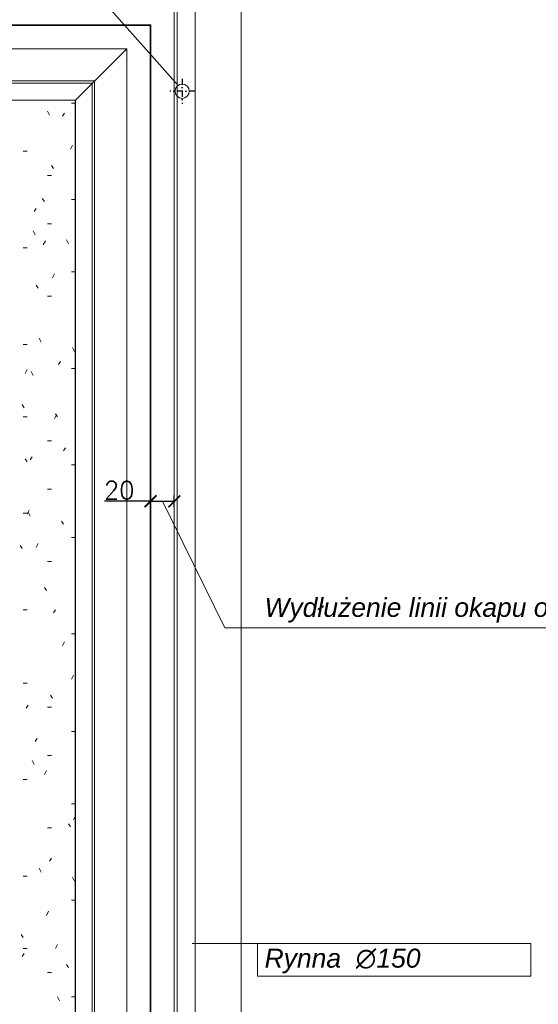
# Model space of a CAD drawing. Header units: millimetres. Extents: x -587 to 358276, y -26688 to 221215.
# Tile 65 of 256: x 11772 to 12209, y 6903 to 7733. Entities that reach past the tile are written whole.
import ezdxf
from ezdxf.lldxf.tags import DXFTag

# ---------------------------------------------------------------- set-up
doc = ezdxf.new("R2010")
doc.units = ezdxf.units.MM
doc.header["$MEASUREMENT"] = 0
doc.linetypes.add('AUSGEZOGEN', pattern=[0])
doc.linetypes.add('STRICHPUNKTX2', pattern=[2, 1, -0.5, 0, -0.5])
doc.layers.add('_B___I__', color=7, linetype='AUSGEZOGEN')
for name, color, linetype, lineweight in [('A_l.przerywana', 250, 'ICAD_ISO03W100', 9), ('A_l.widokowa', 250, 'Continuous', 18), ('l. przerywana', 3, 'ICAD_ISO03W100', 9), ('l.przerywana', 104, 'ICAD_ISO03W100', 5), ('linia opisowa', 175, 'Continuous', 9), ('Nowe_820-G Rysunki Obrazki_Nr_pióra__19', 255, 'Continuous', 0), ('wymiarowanie', 176, 'Continuous', 9)]:
    doc.layers.add(name, color=color, linetype=linetype, lineweight=lineweight)
doc.styles.add('styl2', font='simplex.shx')
tags = doc.linetypes.add('ICAD_ISO03W100', pattern=[30, 12, -18]).pattern_tags.tags
tags[6:7] = [DXFTag(74, 4), DXFTag(75, 0), DXFTag(340, '0'), DXFTag(46, 1.0), DXFTag(50, 0.0), DXFTag(44, 0.0), DXFTag(45, 0.0)]
tags[4:5] = [DXFTag(74, 4), DXFTag(75, 0), DXFTag(340, '0'), DXFTag(46, 1.0), DXFTag(50, 0.0), DXFTag(44, 0.0), DXFTag(45, 0.0)]
doc.dimstyles.new('Kopia I_1.100', dxfattribs={"dimtxt": 15, "dimasz": 10, "dimexe": 5, "dimexo": 1, "dimgap": 1.5, "dimtad": 1, "dimdec": 1, "dimrnd": 0.5, "dimtxsty": 'styl2', "dimblk": 'ARCHTICK', "dimcen": 5, "dimadec": 0, "dimazin": 0, "dimtfac": 1, "dimtdec": 1, "dimtmove": 0, "dimatfit": 3, "dimldrblk": 'ARCHTICK', "dimfxl": 10, "dimfxlon": 1, "dimarcsym": 0})

# ---------------------------------------------------------------- blocks, each defined once
blk = doc.blocks.new('_ArchTick')
at = {"color": 0, "linetype": 'ByBlock', "const_width": 0.15}
blk.add_lwpolyline([(-0.5, -0.5), (0.5, 0.5)], dxfattribs=at)
blk = doc.blocks.new('*D1884')
at = {"layer": 'Defpoints', "color": 0}
for p in [(11902.33, 7327.06), (11882.33, 7299.55), (11902.33, 7301.49)]:
    blk.add_point(p, dxfattribs=at)
at = {"layer": 'wymiarowanie', "color": 0, "lineweight": -2}
for p, q in [((11882.33, 7322.06), (11882.33, 7332.06)), ((11902.33, 7322.06), (11902.33, 7332.06)), ((11882.33, 7327.06), (11843.49, 7327.06)), ((11882.33, 7327.06), (11902.33, 7327.06))]:
    blk.add_line(p, q, dxfattribs=at)
at = {"layer": 'wymiarowanie', "color": 0, "lineweight": -2, "xscale": 10, "yscale": 10, "zscale": 10, "rotation": 180}
blk.add_blockref('_ArchTick', (11882.33, 7327.06), dxfattribs=at)
at = {"layer": 'wymiarowanie', "color": 0, "lineweight": -2, "xscale": 10, "yscale": 10, "zscale": 10}
blk.add_blockref('_ArchTick', (11902.33, 7327.06), dxfattribs=at)
at = {"layer": 'wymiarowanie', "color": 0, "insert": (11855.92, 7336.44), "char_height": 15, "attachment_point": 5, "style": 'styl2'}
blk.add_mtext('20', dxfattribs=at)

msp = doc.modelspace()

# ---------------------------------------------------------------- linework, layer by layer
at = {"layer": '_B___I__', "linetype": 'STRICHPUNKTX2', "ltscale": 5}
for p, q in [((11908.98, 7682.95), (11908.98, 7661.95)), ((11919.48, 7672.45), (11898.48, 7672.45))]:
    msp.add_line(p, q, dxfattribs=at)
at = {"layer": 'A_l.przerywana', "color": 5, "lineweight": 35}
msp.add_lwpolyline([(8847.19, 7722.4), (8847.19, 6053.28), (11882.33, 6053.28), (11882.33, 7728.19), (11086.25, 7728.19), (11086.25, 7188.02), (9643.26, 7188.02), (9643.26, 7722.4)], close=True, dxfattribs=at)
at = {"layer": 'A_l.przerywana', "color": 7, "linetype": 'ICAD_ISO03W100', "lineweight": 13}
for points in [[(11862.33, 7708.19), (11149.43, 7708.19)], [(11819.15, 7665.01), (11862.33, 7708.19)], [(11862.33, 7665.01), (11862.33, 7708.19)], [(11819.15, 7665.01), (11149.43, 7665.01)], [(11819.15, 7665.01), (11149.43, 7665.01)], [(11819.15, 6116.46), (11819.15, 7665.01)], [(11862.33, 6073.28), (11862.33, 7665.01)]]:
    msp.add_lwpolyline(points, dxfattribs=at)
at = {"layer": 'A_l.widokowa', "color": 5}
for points in [[(8809.69, 7759.9), (8809.69, 6015.78), (11919.83, 6015.78), (11919.83, 7765.69), (11048.75, 7765.69), (11048.75, 7225.52), (9680.76, 7225.52), (9680.76, 7759.9)], [(8824.69, 7744.9), (8824.69, 6030.78), (11904.83, 6030.78), (11904.83, 7750.69), (11063.75, 7750.69), (11063.75, 7210.52), (9665.76, 7210.52), (9665.76, 7744.9)], [(8827.19, 7742.4), (8827.19, 6033.28), (11902.33, 6033.28), (11902.33, 7748.19), (11066.25, 7748.19), (11066.25, 7208.02), (9663.26, 7208.02), (9663.26, 7742.4)], [(8894.25, 7675.33), (8894.25, 6100.34), (11835.26, 6100.34), (11835.26, 7681.13), (11133.32, 7681.13), (11133.32, 7140.95), (9596.19, 7140.95), (9596.19, 7675.33)], [(8896.25, 7673.33), (8896.25, 6102.34), (11833.26, 6102.34), (11833.26, 7679.13), (11135.32, 7679.13), (11135.32, 7138.95), (9594.19, 7138.95), (9594.19, 7673.33)]]:
    msp.add_lwpolyline(points, close=True, dxfattribs=at)
at = {"layer": 'l. przerywana', "color": 7, "ltscale": 0.2}
msp.add_circle((11908.98, 7672.45), 6, dxfattribs=at)
at = {"layer": 'l.przerywana', "color": 7}
msp.add_lwpolyline([(9904.19, 7702.4), (8867.19, 7702.4), (8867.19, 6073.28), (11862.33, 6073.28), (11862.33, 7708.19), (11106.25, 7708.19), (11106.25, 7168.02), (9904.19, 7168.02), (9904.19, 7702.4), (8867.19, 7702.4)], dxfattribs=at)
msp.add_lwpolyline([(9904.19, 7702.4), (8867.19, 7702.4), (8867.19, 6073.28), (11862.33, 6073.28), (11862.33, 7708.19), (11106.25, 7708.19), (11106.25, 7168.02), (9904.19, 7168.02), (9904.19, 7702.4), (8867.19, 7702.4)], dxfattribs=at)
msp.add_lwpolyline([(8910.51, 7659.07), (8910.51, 6116.61), (11819, 6116.61), (11819, 7664.86), (11149.58, 7664.86), (11149.58, 7124.69), (9860.86, 7124.69), (9860.86, 7659.07)], close=True, dxfattribs=at)
at = {"layer": 'Nowe_820-G Rysunki Obrazki_Nr_pióra__19', "color": 255, "linetype": 'Continuous', "lineweight": 0}
for points in [[(11815.76, 7662.47), (11819.15, 7662.47)], [(11797.13, 7652.31), (11795.44, 7655.7)], [(11809.83, 7654), (11808.14, 7651.46)], [(11775.12, 7621.83), (11778.51, 7621.83)], [(11816.61, 7626.91), (11814.91, 7623.52)], [(11800.52, 7607.44), (11798.83, 7609.98)], [(11795.44, 7601.51), (11798.83, 7601.51)], [(11792.9, 7579.5), (11791.21, 7582.04)], [(11815.76, 7581.19), (11819.15, 7581.19)], [(11786.13, 7573.57), (11784.43, 7571.03)], [(11785.28, 7551.56), (11783.59, 7554.94)], [(11795.44, 7560.87), (11798.83, 7560.87)], [(11793.75, 7546.48), (11792.05, 7543.09)], [(11813.22, 7543.94), (11811.53, 7547.32)], [(11775.12, 7540.55), (11778.51, 7540.55)], [(11801.37, 7518.54), (11799.67, 7515.15)], [(11815.76, 7520.23), (11819.15, 7520.23)], [(11787.82, 7506.68), (11786.13, 7509.22)], [(11795.44, 7499.91), (11798.83, 7499.91)], [(11790.36, 7460.96), (11788.67, 7464.35)], [(11775.12, 7459.27), (11778.51, 7459.27)], [(11818.3, 7453.34), (11816.61, 7456.73)], [(11806.45, 7444.88), (11804.75, 7442.34)], [(11815.76, 7438.95), (11819.15, 7438.95)], [(11778.51, 7438.1), (11776.81, 7434.72)], [(11783.59, 7433.02), (11781.89, 7436.41)], [(11775.97, 7405.93), (11774.27, 7408.47)], [(11775.12, 7398.31), (11778.51, 7398.31)], [(11803.06, 7400), (11801.37, 7396.62)], [(11803.91, 7398.31), (11802.21, 7400.85)], [(11795.44, 7377.99), (11798.83, 7377.99)], [(11782.74, 7364.44), (11781.05, 7361.9)], [(11810.68, 7372.06), (11808.99, 7369.52)], [(11778.51, 7360.21), (11776.81, 7362.75)], [(11815.76, 7357.67), (11819.15, 7357.67)], [(11795.44, 7337.35), (11798.83, 7337.35)], [(11775.12, 7317.03), (11778.51, 7317.03)], [(11780.2, 7319.57), (11778.51, 7316.18)], [(11781.05, 7314.49), (11779.35, 7317.88)], [(11808.99, 7307.72), (11807.29, 7310.26)], [(11774.27, 7287.4), (11772.58, 7289.94)], [(11787.82, 7291.63), (11786.13, 7288.24)], [(11815.76, 7296.71), (11819.15, 7296.71)], [(11795.44, 7276.39), (11798.83, 7276.39)], [(11794.59, 7251.84), (11792.9, 7254.38)], [(11775.12, 7235.75), (11778.51, 7235.75)], [(11802.21, 7235.75), (11800.52, 7233.21)], [(11815.76, 7215.43), (11819.15, 7215.43)], [(11809.83, 7208.66), (11808.14, 7205.27)], [(11775.12, 7173.94), (11778.51, 7173.94)], [(11817.45, 7180.72), (11815.76, 7177.33)], [(11799.67, 7161.24), (11797.98, 7163.78)], [(11779.35, 7155.32), (11777.66, 7152.78)], [(11795.44, 7153.62), (11798.83, 7153.62)], [(11815.76, 7133.3), (11819.15, 7133.3)], [(11786.97, 7127.38), (11785.28, 7124.84)], [(11784.43, 7105.36), (11782.74, 7108.75)], [(11795.44, 7112.98), (11798.83, 7112.98)], [(11794.59, 7100.28), (11792.9, 7096.9)], [(11775.12, 7092.66), (11778.51, 7092.66)], [(11815.76, 7072.34), (11819.15, 7072.34)], [(11819.15, 7062.18), (11817.45, 7058.8)], [(11795.44, 7052.02), (11798.83, 7052.02)], [(11814.91, 7052.87), (11813.22, 7055.41)], [(11798.83, 7026.62), (11797.13, 7024.08)], [(11790.36, 7014.77), (11788.67, 7018.16)], [(11775.12, 7011.38), (11778.51, 7011.38)], [(11818.3, 7007.15), (11816.61, 7010.54)], [(11815.76, 6991.06), (11819.15, 6991.06)], [(11796.29, 6981.75), (11794.59, 6978.36)], [(11775.12, 6959.74), (11773.43, 6962.28)], [(11819.15, 6963.97), (11819.15, 6964.82)], [(11775.12, 6950.42), (11778.51, 6950.42)], [(11803.91, 6953.81), (11802.21, 6950.42)], [(11775.97, 6946.19), (11774.27, 6943.65)], [(11813.22, 6934.34), (11811.53, 6936.88)], [(11795.44, 6930.1), (11798.83, 6930.1)], [(11805.6, 6906.4), (11803.91, 6909.78)], [(11815.76, 6909.78), (11819.15, 6909.78)]]:
    msp.add_lwpolyline(points, dxfattribs=at)
at = {"layer": 'wymiarowanie'}
for p, q in [((11773.83, 7825.9), (11905.48, 7677.33)), ((11944.88, 7220.45), (11892.33, 7327.06)), ((12287.17, 7220.45), (11944.88, 7220.45)), ((11972.5, 6954.53), (11917.4, 6954.53))]:
    msp.add_line(p, q, dxfattribs=at)
at = {"layer": 'wymiarowanie', "color": 7, "linetype": 'Continuous', "lineweight": 15}
msp.add_lwpolyline([(11958.67, 8099.16), (11958.67, 5249.28)], dxfattribs=at)
at = {"layer": 'wymiarowanie'}
msp.add_lwpolyline([(11972.5, 6954.53), (12202.58, 6954.53), (12202.58, 6927.16), (11972.5, 6927.16)], close=True, dxfattribs=at)

# ---------------------------------------------------------------- texts
at = {"layer": 'linia opisowa', "char_height": 15.96, "attachment_point": 7}
for s, insert, width in [('{\\fArial|b0|i1|c238|p0;Wydłużenie linii okapu o 20 cm}', (11978.28, 7224.93), 406.4755), ('{\\fArial|b0|i1|c238|p0;Rynna  ∅150}', (11978.34, 6929.49), 278.7922)]:
    msp.add_mtext(s, dxfattribs=dict(at, insert=insert, width=width))

# ---------------------------------------------------------------- dimensions: what is measured, and where the dimension line sits
at = {"layer": 'wymiarowanie'}
dim = msp.add_linear_dim(base=(11902.33, 7327.06), p1=(11882.33, 7299.55), p2=(11902.33, 7301.49), dimstyle='Kopia I_1.100', override={"dimtmove": 1, "dimfxl": 5}, dxfattribs=at)
dim.commit()
dim.dimension.update_dxf_attribs({"geometry": '*D1884', "text_midpoint": (11855.92, 7327.06), "dimtype": 160})

doc.saveas('drawing.dxf')
